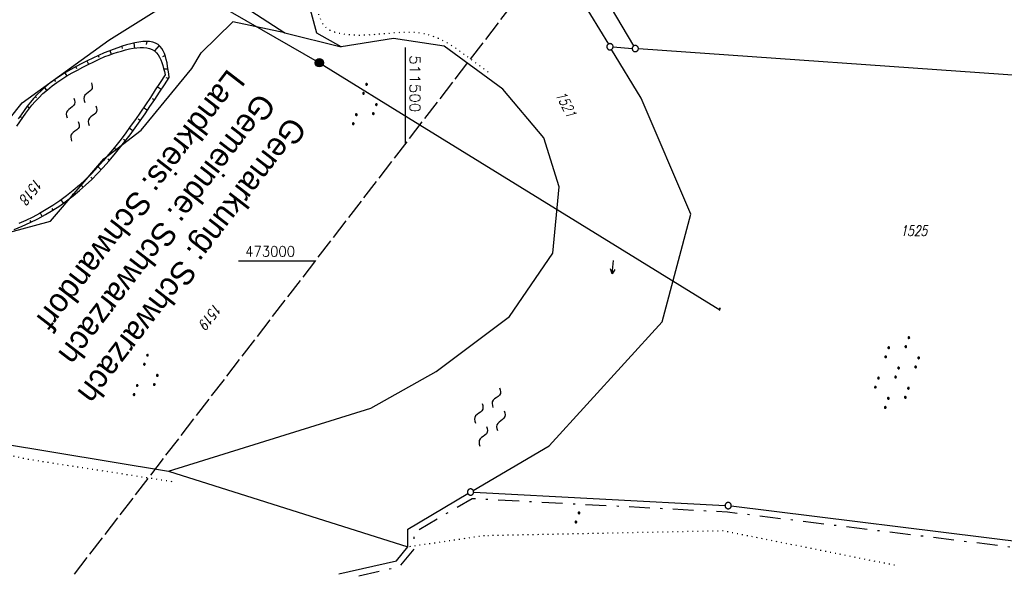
# Model space of a CAD drawing. Extents: x 510526 to 513920, y 467229 to 478797.
# Tile 213 of 256: x 511407 to 511644, y 472926 to 473058. Entities that reach past the tile are written whole.
import ezdxf

# ---------------------------------------------------------------- set-up
doc = ezdxf.new("R2010")
doc.units = 0
doc.header["$LTSCALE"] = 10
doc.header["$MEASUREMENT"] = 0
for name, pattern in [('LT00', [0]), ('LT08', [0.42, 0.2, -0.1, 0.02, -0.1]), ('LT14', [0.6, 0.5, -0.1]), ('PUNKTX2_STR', [0.6, 0.1, -0.5])]:
    doc.linetypes.add(name, pattern=pattern)
doc.layers.get('0').update_dxf_attribs({"linetype": 'LT00'})
for name, color, linetype in [('--WASSER_GRENZE', 180, 'PUNKTX2_STR'), ('--WASSER_NUTZUNG', 180, 'Continuous'), ('DFK_FLUR_NR', 250, 'LT00'), ('DFK_GZPKT', 250, 'LT00'), ('DFK_KATASTER', 250, 'LT00'), ('DFK_NUTZUNG', 250, 'LT00'), ('DFK_NUTZUNGSGRENZE', 70, 'PUNKTX2_STR'), ('DFK_TOPO-SYM', 252, 'LT00'), ('GEMEINDEGRENZE', 3, 'LT08'), ('GRENZNAME', 250, 'Continuous'), ('STROM_FREILTG', 80, 'STROMFREILEITUNG'), ('STROM_TEXT', 80, 'Continuous'), ('V93_BOESCH', 250, 'LT00'), ('V93_BOSCHUNG', 250, 'LT00'), ('V93_RASTER', 250, 'LT00')]:
    doc.layers.add(name, color=color, linetype=linetype)
doc.layers.add('-BLATT_93-RAND', color=7, linetype='LT14', plot=False)
doc.styles.get("Standard").update_dxf_attribs({"font": 'romans.shx'})
doc.styles.add('Strom', font='txt.shx')
doc.styles.add('UNIR-H', font='unir_h.shx', dxfattribs={"width": 0.8})
doc.linetypes.add('STROMFREILEITUNG', pattern='A,12.7,-5.5,["xx",Strom,S=2.5,R=0,X=-2.6,Y=-0.85],-4.35', length=22.55)

# ---------------------------------------------------------------- blocks, each defined once
blk = doc.blocks.new('SYMB7240')
at = {"color": 0, "linetype": 'ByBlock'}
for p, q in [((0, 0), (-0.32, 0)), ((-0.11, 0.055), (0, 0)), ((0, 0), (-0.11, -0.055))]:
    blk.add_line(p, q, dxfattribs=at)
blk = doc.blocks.new('SYMB7112')
at = {"color": 0, "linetype": 'ByBlock'}
for p, q in [((-0.13, 0.012919), (-0.13, -0.012919)), ((-0.125, -0.017105), (-0.125, 0.017105)), ((-0.12, 0.019164), (-0.12, -0.019164)), ((-0.115, -0.019796), (-0.115, 0.019796)), ((-0.11, 0.019164), (-0.11, -0.019164)), ((-0.105, -0.017105), (-0.105, 0.017105)), ((-0.1, 0.012919), (-0.1, -0.012919)), ((-0.095, -0.000126), (-0.095, 0.000146)), ((0.1, 0.012919), (0.1, -0.012919)), ((0.105, -0.017105), (0.105, 0.017105)), ((0.11, 0.019164), (0.11, -0.019164)), ((0.115, -0.019796), (0.115, 0.019796)), ((0.12, 0.019164), (0.12, -0.019164)), ((0.125, -0.017105), (0.125, 0.017105)), ((0.13, 0.012919), (0.13, -0.012919)), ((0.135, -0.000126), (0.135, 0.000146))]:
    blk.add_line(p, q, dxfattribs=at)
for points in [[(-0.095, 0), (-0.096981, 0.008678), (-0.10253, 0.015637), (-0.11055, 0.019499), (-0.11945, 0.019499), (-0.12747, 0.015637), (-0.133019, 0.008678), (-0.135, 0)], [(-0.135, 0), (-0.133019, -0.008678), (-0.12747, -0.015637), (-0.11945, -0.019499), (-0.11055, -0.019499), (-0.10253, -0.015637), (-0.096981, -0.008678), (-0.095, 0)], [(0.135, 0), (0.133019, 0.008678), (0.12747, 0.015637), (0.11945, 0.019499), (0.11055, 0.019499), (0.10253, 0.015637), (0.096981, 0.008678), (0.095, 0)], [(0.095, 0), (0.096981, -0.008678), (0.10253, -0.015637), (0.11055, -0.019499), (0.11945, -0.019499), (0.12747, -0.015637), (0.133019, -0.008678), (0.135, 0)]]:
    blk.add_lwpolyline(points, dxfattribs=at)
blk = doc.blocks.new('SYMB7111')
at = {"color": 0, "linetype": 'ByBlock'}
for p, q in [((-0.13, 0.202919), (-0.13, 0.177081)), ((-0.125, 0.172895), (-0.125, 0.207105)), ((-0.12, 0.209164), (-0.12, 0.170836)), ((-0.115, 0.170204), (-0.115, 0.209796)), ((-0.11, 0.209164), (-0.11, 0.170836)), ((-0.105, 0.172895), (-0.105, 0.207105)), ((-0.1, 0.202919), (-0.1, 0.177081)), ((-0.095, 0.189874), (-0.095, 0.190146)), ((0.1, 0.202919), (0.1, 0.177081)), ((0.105, 0.172895), (0.105, 0.207105)), ((0.11, 0.209164), (0.11, 0.170836)), ((0.115, 0.170204), (0.115, 0.209796)), ((0.12, 0.209164), (0.12, 0.170836)), ((0.125, 0.172895), (0.125, 0.207105)), ((0.13, 0.202919), (0.13, 0.177081)), ((0.135, 0.189874), (0.135, 0.190146)), ((-0.515, -0.177081), (-0.515, -0.202919)), ((-0.51, -0.207105), (-0.51, -0.172895)), ((-0.505, -0.170836), (-0.505, -0.209164)), ((-0.5, -0.209796), (-0.5, -0.170204)), ((-0.495, -0.170836), (-0.495, -0.209164)), ((-0.49, -0.207105), (-0.49, -0.172895)), ((-0.485, -0.177081), (-0.485, -0.202919)), ((-0.48, -0.190126), (-0.48, -0.189854)), ((-0.285, -0.177081), (-0.285, -0.202919)), ((-0.28, -0.207105), (-0.28, -0.172895)), ((-0.275, -0.170836), (-0.275, -0.209164)), ((-0.27, -0.209796), (-0.27, -0.170204)), ((-0.265, -0.170836), (-0.265, -0.209164)), ((-0.26, -0.207105), (-0.26, -0.172895)), ((-0.255, -0.177081), (-0.255, -0.202919)), ((-0.25, -0.190126), (-0.25, -0.189854)), ((0.255, -0.177081), (0.255, -0.202919)), ((0.26, -0.207105), (0.26, -0.172895)), ((0.265, -0.170836), (0.265, -0.209164)), ((0.27, -0.209796), (0.27, -0.170204)), ((0.275, -0.170836), (0.275, -0.209164)), ((0.28, -0.207105), (0.28, -0.172895)), ((0.285, -0.177081), (0.285, -0.202919)), ((0.29, -0.190126), (0.29, -0.189854)), ((0.485, -0.177081), (0.485, -0.202919)), ((0.49, -0.207105), (0.49, -0.172895)), ((0.495, -0.170836), (0.495, -0.209164)), ((0.5, -0.209796), (0.5, -0.170204)), ((0.505, -0.170836), (0.505, -0.209164)), ((0.51, -0.207105), (0.51, -0.172895)), ((0.515, -0.177081), (0.515, -0.202919)), ((0.52, -0.190126), (0.52, -0.189854))]:
    blk.add_line(p, q, dxfattribs=at)
for points in [[(-0.095, 0.19), (-0.096981, 0.198678), (-0.10253, 0.205637), (-0.11055, 0.209499), (-0.11945, 0.209499), (-0.12747, 0.205637), (-0.133019, 0.198678), (-0.135, 0.19), (-0.133019, 0.181322), (-0.12747, 0.174363), (-0.11945, 0.170501), (-0.11055, 0.170501), (-0.10253, 0.174363), (-0.096981, 0.181322), (-0.095, 0.19)], [(0.135, 0.19), (0.133019, 0.198678), (0.12747, 0.205637), (0.11945, 0.209499), (0.11055, 0.209499), (0.10253, 0.205637), (0.096981, 0.198678), (0.095, 0.19), (0.096981, 0.181322), (0.10253, 0.174363), (0.11055, 0.170501), (0.11945, 0.170501), (0.12747, 0.174363), (0.133019, 0.181322), (0.135, 0.19)], [(-0.48, -0.19), (-0.481981, -0.181322), (-0.48753, -0.174363), (-0.49555, -0.170501), (-0.50445, -0.170501), (-0.51247, -0.174363), (-0.518019, -0.181322), (-0.52, -0.19), (-0.518019, -0.198678), (-0.51247, -0.205637), (-0.50445, -0.209499), (-0.49555, -0.209499), (-0.48753, -0.205637), (-0.481981, -0.198678), (-0.48, -0.19)], [(-0.25, -0.19), (-0.251981, -0.181322), (-0.25753, -0.174363), (-0.26555, -0.170501), (-0.27445, -0.170501), (-0.28247, -0.174363), (-0.288019, -0.181322), (-0.29, -0.19), (-0.288019, -0.198678), (-0.28247, -0.205637), (-0.27445, -0.209499), (-0.26555, -0.209499), (-0.25753, -0.205637), (-0.251981, -0.198678), (-0.25, -0.19)], [(0.29, -0.19), (0.288019, -0.181322), (0.28247, -0.174363), (0.27445, -0.170501), (0.26555, -0.170501), (0.25753, -0.174363), (0.251981, -0.181322), (0.25, -0.19), (0.251981, -0.198678), (0.25753, -0.205637), (0.26555, -0.209499), (0.27445, -0.209499), (0.28247, -0.205637), (0.288019, -0.198678), (0.29, -0.19)], [(0.52, -0.19), (0.518019, -0.181322), (0.51247, -0.174363), (0.50445, -0.170501), (0.49555, -0.170501), (0.48753, -0.174363), (0.481981, -0.181322), (0.48, -0.19), (0.481981, -0.198678), (0.48753, -0.205637), (0.49555, -0.209499), (0.50445, -0.209499), (0.51247, -0.205637), (0.518019, -0.198678), (0.52, -0.19)]]:
    blk.add_lwpolyline(points, dxfattribs=at)
blk = doc.blocks.new('SYMB7110')
at = {"color": 0, "linetype": 'ByBlock'}
for p, q in [((-0.515, 0.392919), (-0.515, 0.367081)), ((-0.51, 0.362895), (-0.51, 0.397105)), ((-0.505, 0.399164), (-0.505, 0.360836)), ((-0.5, 0.360204), (-0.5, 0.399796)), ((-0.495, 0.399164), (-0.495, 0.360836)), ((-0.49, 0.362895), (-0.49, 0.397105)), ((-0.485, 0.392919), (-0.485, 0.367081)), ((-0.48, 0.379874), (-0.48, 0.380145)), ((-0.285, 0.392919), (-0.285, 0.367081)), ((-0.28, 0.362895), (-0.28, 0.397105)), ((-0.275, 0.399164), (-0.275, 0.360836)), ((-0.27, 0.360204), (-0.27, 0.399796)), ((-0.265, 0.399164), (-0.265, 0.360836)), ((-0.26, 0.362895), (-0.26, 0.397105)), ((-0.255, 0.392919), (-0.255, 0.367081)), ((-0.25, 0.379874), (-0.25, 0.380146)), ((0.255, 0.392919), (0.255, 0.367081)), ((0.26, 0.362895), (0.26, 0.397105)), ((0.265, 0.399164), (0.265, 0.360836)), ((0.27, 0.360204), (0.27, 0.399796)), ((0.275, 0.399164), (0.275, 0.360836)), ((0.28, 0.362895), (0.28, 0.397105)), ((0.285, 0.392919), (0.285, 0.367081)), ((0.29, 0.379874), (0.29, 0.380145)), ((0.485, 0.392919), (0.485, 0.367081)), ((0.49, 0.362895), (0.49, 0.397105)), ((0.495, 0.399164), (0.495, 0.360836)), ((0.5, 0.360204), (0.5, 0.399796)), ((0.505, 0.399164), (0.505, 0.360836)), ((0.51, 0.362895), (0.51, 0.397105)), ((0.515, 0.392919), (0.515, 0.367081)), ((0.52, 0.379874), (0.52, 0.380146)), ((-0.9, 0.012919), (-0.9, -0.012919)), ((-0.895, -0.017106), (-0.895, 0.017105)), ((-0.89, 0.019164), (-0.89, -0.019164)), ((-0.885, -0.019797), (-0.885, 0.019796)), ((-0.88, 0.019164), (-0.88, -0.019164)), ((-0.875, -0.017106), (-0.875, 0.017105)), ((-0.87, 0.012919), (-0.87, -0.012919)), ((-0.865, -0.000126), (-0.865, 0.000145)), ((-0.67, 0.012919), (-0.67, -0.012919)), ((-0.665, -0.017106), (-0.665, 0.017105)), ((-0.66, 0.019164), (-0.66, -0.019164)), ((-0.655, -0.019797), (-0.655, 0.019796)), ((-0.65, 0.019164), (-0.65, -0.019164)), ((-0.645, -0.017106), (-0.645, 0.017105)), ((-0.64, 0.012919), (-0.64, -0.012919)), ((-0.635, -0.000126), (-0.635, 0.000145)), ((-0.13, 0.012919), (-0.13, -0.012919)), ((-0.125, -0.017105), (-0.125, 0.017105)), ((-0.12, 0.019164), (-0.12, -0.019164)), ((-0.115, -0.019796), (-0.115, 0.019796)), ((-0.11, 0.019164), (-0.11, -0.019164)), ((-0.105, -0.017105), (-0.105, 0.017105)), ((-0.1, 0.012919), (-0.1, -0.012919)), ((-0.095, -0.000126), (-0.095, 0.000146)), ((0.1, 0.012919), (0.1, -0.012919)), ((0.105, -0.017105), (0.105, 0.017105)), ((0.11, 0.019164), (0.11, -0.019164)), ((0.115, -0.019796), (0.115, 0.019796)), ((0.12, 0.019164), (0.12, -0.019164)), ((0.125, -0.017105), (0.125, 0.017105)), ((0.13, 0.012919), (0.13, -0.012919)), ((0.135, -0.000126), (0.135, 0.000146)), ((0.64, 0.012919), (0.64, -0.012919)), ((0.645, -0.017105), (0.645, 0.017105)), ((0.65, 0.019164), (0.65, -0.019164)), ((0.655, -0.019796), (0.655, 0.019796)), ((0.66, 0.019164), (0.66, -0.019164)), ((0.665, -0.017105), (0.665, 0.017105)), ((0.67, 0.012919), (0.67, -0.012919)), ((0.675, -0.000126), (0.675, 0.000146)), ((0.87, 0.012919), (0.87, -0.012919)), ((0.875, -0.017105), (0.875, 0.017105)), ((0.88, 0.019164), (0.88, -0.019164)), ((0.885, -0.019796), (0.885, 0.019796)), ((0.89, 0.019164), (0.89, -0.019164)), ((0.895, -0.017105), (0.895, 0.017105)), ((0.9, 0.012919), (0.9, -0.012919)), ((0.905, -0.000126), (0.905, 0.000146)), ((-0.515, -0.367081), (-0.515, -0.392919)), ((-0.51, -0.397105), (-0.51, -0.362895)), ((-0.505, -0.360836), (-0.505, -0.399164)), ((-0.5, -0.399796), (-0.5, -0.360204)), ((-0.495, -0.360836), (-0.495, -0.399164)), ((-0.49, -0.397106), (-0.49, -0.362895)), ((-0.485, -0.367081), (-0.485, -0.392919)), ((-0.48, -0.380126), (-0.48, -0.379855)), ((-0.285, -0.367081), (-0.285, -0.392919)), ((-0.28, -0.397105), (-0.28, -0.362895)), ((-0.275, -0.360836), (-0.275, -0.399164)), ((-0.27, -0.399796), (-0.27, -0.360204)), ((-0.265, -0.360836), (-0.265, -0.399164)), ((-0.26, -0.397105), (-0.26, -0.362895)), ((-0.255, -0.367081), (-0.255, -0.392919)), ((-0.25, -0.380126), (-0.25, -0.379855)), ((0.255, -0.367081), (0.255, -0.392919)), ((0.26, -0.397105), (0.26, -0.362895)), ((0.265, -0.360836), (0.265, -0.399164)), ((0.27, -0.399796), (0.27, -0.360204)), ((0.275, -0.360836), (0.275, -0.399164)), ((0.28, -0.397105), (0.28, -0.362895)), ((0.285, -0.367081), (0.285, -0.392919)), ((0.29, -0.380126), (0.29, -0.379855)), ((0.485, -0.367081), (0.485, -0.392919)), ((0.49, -0.397105), (0.49, -0.362895)), ((0.495, -0.360836), (0.495, -0.399164)), ((0.5, -0.399796), (0.5, -0.360204)), ((0.505, -0.360836), (0.505, -0.399164)), ((0.51, -0.397105), (0.51, -0.362895)), ((0.515, -0.367081), (0.515, -0.392919)), ((0.52, -0.380126), (0.52, -0.379855))]:
    blk.add_line(p, q, dxfattribs=at)
for points in [[(-0.48, 0.38), (-0.481981, 0.388678), (-0.48753, 0.395637), (-0.49555, 0.399499), (-0.50445, 0.399499), (-0.51247, 0.395637), (-0.518019, 0.388678), (-0.52, 0.38), (-0.518019, 0.371322), (-0.51247, 0.364363), (-0.50445, 0.360501), (-0.49555, 0.360501), (-0.48753, 0.364363), (-0.481981, 0.371322), (-0.48, 0.38)], [(-0.25, 0.38), (-0.251981, 0.388678), (-0.25753, 0.395637), (-0.26555, 0.399499), (-0.27445, 0.399499), (-0.28247, 0.395637), (-0.288019, 0.388678), (-0.29, 0.38), (-0.288019, 0.371322), (-0.28247, 0.364363), (-0.27445, 0.360501), (-0.26555, 0.360501), (-0.25753, 0.364363), (-0.251981, 0.371322), (-0.25, 0.38)], [(0.29, 0.38), (0.288019, 0.388678), (0.28247, 0.395637), (0.27445, 0.399499), (0.26555, 0.399499), (0.25753, 0.395637), (0.251981, 0.388678), (0.25, 0.38), (0.251981, 0.371322), (0.25753, 0.364363), (0.26555, 0.360501), (0.27445, 0.360501), (0.28247, 0.364363), (0.288019, 0.371322), (0.29, 0.38)], [(0.52, 0.38), (0.518019, 0.388678), (0.51247, 0.395637), (0.50445, 0.399499), (0.495549, 0.399499), (0.48753, 0.395637), (0.481981, 0.388678), (0.48, 0.38), (0.481981, 0.371322), (0.48753, 0.364363), (0.495549, 0.360501), (0.50445, 0.360501), (0.51247, 0.364363), (0.518019, 0.371322), (0.52, 0.38)], [(-0.865, 0), (-0.866981, 0.008678), (-0.87253, 0.015637), (-0.88055, 0.019498), (-0.88945, 0.019498), (-0.89747, 0.015637), (-0.903019, 0.008678), (-0.905, 0)], [(-0.905, 0), (-0.903019, -0.008678), (-0.89747, -0.015637), (-0.88945, -0.019499), (-0.88055, -0.019499), (-0.87253, -0.015637), (-0.866981, -0.008678), (-0.865, 0)], [(-0.635, 0), (-0.636981, 0.008678), (-0.64253, 0.015637), (-0.65055, 0.019498), (-0.65945, 0.019498), (-0.66747, 0.015637), (-0.673019, 0.008678), (-0.675, 0)], [(-0.675, 0), (-0.673019, -0.008678), (-0.66747, -0.015637), (-0.65945, -0.019499), (-0.65055, -0.019499), (-0.64253, -0.015637), (-0.636981, -0.008678), (-0.635, 0)], [(-0.095, 0), (-0.096981, 0.008678), (-0.10253, 0.015637), (-0.11055, 0.019499), (-0.11945, 0.019499), (-0.12747, 0.015637), (-0.133019, 0.008678), (-0.135, 0)], [(-0.135, 0), (-0.133019, -0.008678), (-0.12747, -0.015637), (-0.11945, -0.019499), (-0.11055, -0.019499), (-0.10253, -0.015637), (-0.096981, -0.008678), (-0.095, 0)], [(0.135, 0), (0.133019, 0.008678), (0.12747, 0.015637), (0.11945, 0.019499), (0.11055, 0.019499), (0.10253, 0.015637), (0.096981, 0.008678), (0.095, 0)], [(0.095, 0), (0.096981, -0.008678), (0.10253, -0.015637), (0.11055, -0.019499), (0.11945, -0.019499), (0.12747, -0.015637), (0.133019, -0.008678), (0.135, 0)], [(0.675, 0), (0.673019, 0.008678), (0.66747, 0.015637), (0.65945, 0.019499), (0.65055, 0.019499), (0.64253, 0.015637), (0.636981, 0.008678), (0.635, 0)], [(0.635, 0), (0.636981, -0.008678), (0.64253, -0.015637), (0.65055, -0.019499), (0.65945, -0.019499), (0.66747, -0.015637), (0.673019, -0.008678), (0.675, 0)], [(0.905, 0), (0.903019, 0.008678), (0.89747, 0.015637), (0.88945, 0.019499), (0.88055, 0.019499), (0.87253, 0.015637), (0.866981, 0.008678), (0.865, 0)], [(0.865, 0), (0.866981, -0.008678), (0.87253, -0.015637), (0.88055, -0.019499), (0.88945, -0.019499), (0.89747, -0.015637), (0.903019, -0.008678), (0.905, 0)], [(-0.48, -0.38), (-0.481981, -0.371322), (-0.48753, -0.364363), (-0.49555, -0.360501), (-0.50445, -0.360501), (-0.51247, -0.364363), (-0.518019, -0.371322), (-0.52, -0.38), (-0.518019, -0.388678), (-0.51247, -0.395637), (-0.50445, -0.399499), (-0.49555, -0.399499), (-0.48753, -0.395637), (-0.481981, -0.388678), (-0.48, -0.38)], [(-0.25, -0.38), (-0.251981, -0.371322), (-0.25753, -0.364363), (-0.26555, -0.360501), (-0.27445, -0.360501), (-0.28247, -0.364363), (-0.288019, -0.371322), (-0.29, -0.38), (-0.288019, -0.388678), (-0.28247, -0.395637), (-0.27445, -0.399499), (-0.26555, -0.399499), (-0.25753, -0.395637), (-0.251981, -0.388678), (-0.25, -0.38)], [(0.29, -0.38), (0.288019, -0.371322), (0.28247, -0.364363), (0.27445, -0.360501), (0.26555, -0.360501), (0.25753, -0.364363), (0.251981, -0.371322), (0.25, -0.38), (0.251981, -0.388678), (0.25753, -0.395637), (0.26555, -0.399499), (0.27445, -0.399499), (0.28247, -0.395637), (0.288019, -0.388678), (0.29, -0.38)], [(0.52, -0.38), (0.518019, -0.371322), (0.51247, -0.364363), (0.50445, -0.360501), (0.495549, -0.360501), (0.48753, -0.364363), (0.481981, -0.371322), (0.48, -0.38), (0.481981, -0.388678), (0.48753, -0.395637), (0.495549, -0.399499), (0.50445, -0.399499), (0.51247, -0.395637), (0.518019, -0.388678), (0.52, -0.38)]]:
    blk.add_lwpolyline(points, dxfattribs=at)
blk = doc.blocks.new('SYMB7309')
at = {"color": 0, "linetype": 'ByBlock'}
for p, q in [((1.558, 3.279999), (-1.558, 3.28)), ((0, 0.5002), (0, 3.28))]:
    blk.add_line(p, q, dxfattribs=at)
for points in [[(-0.984, 3.526), (-1.558, 3.28), (-0.984, 3.034)], [(-0.031408, 0.499213), (-0.093728, 0.49134), (-0.15457, 0.475719), (-0.212975, 0.452595), (-0.268021, 0.422333), (-0.31884, 0.385411), (-0.36463, 0.342411), (-0.40467, 0.29401), (-0.438329, 0.240973), (-0.465074, 0.184136), (-0.484486, 0.124395), (-0.496256, 0.062692), (-0.5002, 0)], [(-0.5002, 0), (-0.496256, -0.062692), (-0.484486, -0.124395), (-0.465074, -0.184136), (-0.438329, -0.240973), (-0.404671, -0.29401), (-0.36463, -0.342411), (-0.31884, -0.385411), (-0.268021, -0.422333), (-0.212975, -0.452595), (-0.15457, -0.475719), (-0.093728, -0.49134), (-0.031408, -0.499213), (0.031408, -0.499213), (0.093728, -0.49134), (0.15457, -0.475719), (0.212975, -0.452595), (0.268021, -0.422333), (0.31884, -0.385411), (0.36463, -0.342411), (0.404671, -0.29401), (0.438329, -0.240973), (0.465075, -0.184136), (0.484486, -0.124395), (0.496256, -0.062692), (0.500201, 0)], [(0.5002, 0), (0.496256, 0.062692), (0.484485, 0.124395), (0.465074, 0.184136), (0.438329, 0.240973), (0.40467, 0.29401), (0.36463, 0.34241), (0.31884, 0.385411), (0.268021, 0.422333), (0.212975, 0.452595), (0.15457, 0.475719), (0.093728, 0.49134), (0.031408, 0.499213), (-0.031408, 0.499213)], [(0.984, 3.526), (1.558, 3.279999), (0.984, 3.034)]]:
    blk.add_lwpolyline(points, dxfattribs=at)
blk = doc.blocks.new('SYMB7010')
at = {"color": 0, "linetype": 'ByBlock'}
for points in [[(-0.031408, 0.499213), (-0.093728, 0.49134), (-0.15457, 0.475719), (-0.212975, 0.452595), (-0.268021, 0.422333), (-0.31884, 0.385411), (-0.36463, 0.342411), (-0.40467, 0.29401), (-0.438329, 0.240973), (-0.465074, 0.184136), (-0.484486, 0.124395), (-0.496256, 0.062692), (-0.5002, 0)], [(-0.5002, 0), (-0.496256, -0.062692), (-0.484486, -0.124395), (-0.465075, -0.184136), (-0.438329, -0.240973), (-0.404671, -0.29401), (-0.36463, -0.342411), (-0.31884, -0.385411), (-0.268021, -0.422333), (-0.212975, -0.452595), (-0.154571, -0.475719), (-0.093728, -0.49134), (-0.031408, -0.499213), (0.031408, -0.499213)], [(0.5002, 0), (0.496256, 0.062692), (0.484485, 0.124395), (0.465074, 0.184136), (0.438329, 0.240973), (0.40467, 0.29401), (0.36463, 0.342411), (0.31884, 0.385411), (0.268021, 0.422333), (0.212975, 0.452595), (0.15457, 0.475719), (0.093728, 0.49134), (0.031408, 0.499213), (-0.031408, 0.499213)], [(0.031408, -0.499213), (0.093728, -0.491341), (0.15457, -0.475719), (0.212975, -0.452595), (0.268021, -0.422333), (0.31884, -0.385411), (0.36463, -0.342411), (0.404671, -0.294011), (0.438329, -0.240974), (0.465075, -0.184136), (0.484486, -0.124395), (0.496256, -0.062692), (0.500201, 0)]]:
    blk.add_lwpolyline(points, dxfattribs=at)
blk = doc.blocks.new('SYMB7250')
at = {"color": 0, "linetype": 'ByBlock'}
for points in [[(-0.25, 0.28), (-0.208333, 0.308889), (-0.166667, 0.331111), (-0.125, 0.34), (-0.083333, 0.331111), (-0.041667, 0.308889), (0, 0.28)], [(0, 0.28), (0.041667, 0.251111), (0.083333, 0.228889), (0.125, 0.22), (0.166667, 0.228889), (0.208333, 0.251111), (0.25, 0.28)], [(-0.74, 0), (-0.698333, 0.028889), (-0.656667, 0.051111), (-0.615, 0.06), (-0.573333, 0.051111), (-0.531667, 0.028889), (-0.49, 0)], [(-0.49, 0), (-0.448333, -0.028889), (-0.406667, -0.051111), (-0.365, -0.06), (-0.323333, -0.051111), (-0.281667, -0.028889), (-0.24, 0)], [(0.24, 0), (0.281667, 0.028889), (0.323333, 0.051111), (0.365, 0.06), (0.406667, 0.051111), (0.448333, 0.028889), (0.49, 0)], [(0.49, 0), (0.531667, -0.028889), (0.573333, -0.051111), (0.615, -0.06), (0.656667, -0.051111), (0.698333, -0.028889), (0.74, 0)], [(-0.25, -0.28), (-0.208333, -0.251111), (-0.166667, -0.228889), (-0.125, -0.22), (-0.083333, -0.228889), (-0.041667, -0.251111), (0, -0.28)], [(0, -0.28), (0.041667, -0.308889), (0.083333, -0.331111), (0.125, -0.34), (0.166667, -0.331111), (0.208333, -0.308889), (0.25, -0.28)]]:
    blk.add_lwpolyline(points, dxfattribs=at)

msp = doc.modelspace()

# ---------------------------------------------------------------- hatches: boundary and pattern name
at = {"layer": 'STROM_TEXT'}
h = msp.add_hatch(color=256, dxfattribs=at)
edge = h.paths.add_edge_path()
edge.add_arc((511479.27, 473047.55), 1, 0, 360)

# ---------------------------------------------------------------- linework, layer by layer
at = {"layer": '--WASSER_GRENZE', "ltscale": 0.2, "flags": 128}
for points in [[(511519.86, 473045.33), (511511.91, 473051.14), (511509.8, 473052.45), (511507.88, 473053.41), (511506.11, 473054.08), (511504.48, 473054.51), (511502.95, 473054.74), (511501.49, 473054.84), (511500.08, 473054.84), (511498.7, 473054.8), (511497.34, 473054.72), (511496.01, 473054.62), (511494.71, 473054.51), (511493.45, 473054.39), (511492.23, 473054.29), (511491.05, 473054.2), (511489.93, 473054.15), (511488.85, 473054.13), (511487.83, 473054.15), (511486.86, 473054.2), (511485.96, 473054.28), (511485.11, 473054.4), (511484.33, 473054.53), (511483.61, 473054.69), (511482.95, 473054.87), (511482.37, 473055.07), (511481.84, 473055.3), (511481.37, 473055.57), (511480.94, 473055.91), (511480.54, 473056.32), (511480.18, 473056.81), (511479.84, 473057.41), (511479.51, 473058.13), (511479.19, 473058.97), (511478.88, 473059.93), (511478.59, 473060.98), (511478.33, 473062.12), (511478.12, 473063.31), (511477.95, 473064.54), (511477.83, 473065.8), (511477.78, 473067.06), (511477.8, 473068.32), (511477.87, 473069.55), (511477.98, 473070.73), (511478.09, 473071.86), (511478.2, 473072.92), (511478.28, 473073.89), (511478.31, 473074.75), (511478.27, 473075.5), (511478.14, 473076.12), (511477.92, 473076.63), (511477.61, 473077.06), (511477.21, 473077.42), (511476.71, 473077.75), (511476.12, 473078.08), (511475.43, 473078.41), (511474.64, 473078.79), (511473.75, 473079.22), (511472.78, 473079.69), (511471.74, 473080.17), (511470.66, 473080.62), (511469.54, 473081.03), (511468.4, 473081.35), (511467.27, 473081.57), (511466.16, 473081.65), (511465.07, 473081.58), (511464.01, 473081.37), (511462.96, 473081.07), (511461.91, 473080.7), (511460.84, 473080.31), (511459.74, 473079.92), (511458.6, 473079.58), (511457.4, 473079.3), (511456.14, 473079.13), (511454.84, 473079.07), (511453.5, 473079.09), (511452.16, 473079.2), (511450.82, 473079.38), (511449.51, 473079.63), (511448.25, 473079.94), (511447.05, 473080.3), (511445.94, 473080.71), (511444.92, 473081.15), (511444, 473081.64), (511443.18, 473082.16), (511442.48, 473082.71), (511441.9, 473083.3), (511441.45, 473083.91), (511441.14, 473084.55), (511440.96, 473085.22), (511440.91, 473085.9), (511440.97, 473086.6), (511441.11, 473087.31), (511441.33, 473088.02), (511441.59, 473088.73), (511441.89, 473089.44), (511442.2, 473090.14), (511442.51, 473090.82), (511442.82, 473091.48), (511443.14, 473092.11), (511443.45, 473092.73), (511443.77, 473093.31), (511444.1, 473093.86), (511444.14, 473093.93)], [(511376.41, 472959.6), (511409.1, 472952.39), (511443.79, 472947.02)]]:
    msp.add_lwpolyline(points, dxfattribs=at)
at = {"layer": '-BLATT_93-RAND'}
msp.add_lwpolyline([(511358.83, 473315.34), (510907.64, 472728.79), (511135.12, 472553.81), (511586.31, 473140.35), (511358.83, 473315.34)], dxfattribs=at)
at = {"layer": 'DFK_KATASTER'}
for p, q in [((511478.64, 473054.65), (511475.35, 473066.94)), ((511554.8, 473051.62), (511546.27, 473066.05)), ((511458.73, 473062.72), (511470.99, 473054.78)), ((511542.29, 473062.66), (511548.71, 473052.04)), ((511428.66, 473052.95), (511440.2, 473060.18)), ((511450.9, 473049.97), (511458.44, 473057.39)), ((511470.99, 473054.78), (511458.44, 473057.39)), ((511470.99, 473054.78), (511484.54, 473051.4)), ((511484.54, 473051.4), (511478.64, 473054.65)), ((511407.84, 473037.9), (511428.66, 473052.95)), ((511497.06, 473053.41), (511484.54, 473051.4)), ((511509.29, 473051.51), (511497.06, 473053.41)), ((511448.59, 473046.16), (511450.9, 473049.97)), ((511523.35, 473041.19), (511509.29, 473051.51)), ((511556.6, 473039.03), (511549.49, 473050.76)), ((511549.85, 473051.35), (511554.43, 473051.02)), ((511700.92, 473040.69), (511555.93, 473050.92)), ((511436.49, 473031.38), (511448.59, 473046.16)), ((511533.2, 473029.51), (511523.35, 473041.19)), ((511394.41, 473021.14), (511407.84, 473037.9)), ((511568.5, 473011.18), (511556.6, 473039.03)), ((511427.5, 473024.48), (511436.49, 473031.38)), ((511536.91, 473017.77), (511533.2, 473029.51)), ((511414.7, 473009.54), (511427.5, 473024.48)), ((511535.41, 473001.81), (511536.91, 473017.77)), ((511374.37, 472998.68), (511414.7, 473009.54)), ((511561.61, 472985.31), (511568.5, 473011.18)), ((511524.96, 472986.64), (511535.41, 473001.81)), ((511507.35, 472973.41), (511524.96, 472986.64)), ((511534.47, 472955.53), (511561.61, 472985.31)), ((511491.65, 472964.63), (511507.35, 472973.41)), ((511338.65, 472966.81), (511443.02, 472949.45)), ((511443.02, 472949.45), (511491.65, 472964.63)), ((511516.25, 472944.84), (511534.47, 472955.53)), ((511443.02, 472949.45), (511500.56, 472931.26)), ((511500.49, 472935.58), (511514.95, 472944.08)), ((511516.35, 472944.42), (511576.76, 472941.24)), ((511578.25, 472941.11), (511691.52, 472927.12)), ((511500.56, 472931.26), (511500.49, 472935.58)), ((511497.81, 472927.95), (511500.56, 472931.26)), ((511483.92, 472924.79), (511497.81, 472927.95))]:
    msp.add_line(p, q, dxfattribs=at)
at = {"layer": 'DFK_NUTZUNGSGRENZE', "ltscale": 0.2}
for p, q in [((511518.94, 472933.96), (511500.56, 472931.26)), ((511576.3, 472935.12), (511518.94, 472933.96)), ((511617.49, 472926.87), (511576.3, 472935.12))]:
    msp.add_line(p, q, dxfattribs=at)
at = {"layer": 'GEMEINDEGRENZE', "ltscale": 2.5, "flags": 128}
msp.add_lwpolyline([(510968.13, 472866.25), (511146.16, 472892.58), (511195.26, 472899.6), (511201.67, 472900.51), (511223.68, 472902.03), (511269.48, 472908.97), (511289.9, 472910.51), (511314.46, 472912.24), (511337.44, 472915.73), (511366.74, 472919.53), (511385.9, 472920.01), (511396.54, 472920.5), (511404.3, 472920.82), (511416.88, 472919.24), (511439.58, 472918.51), (511454.17, 472918.53), (511469.46, 472920.19), (511484.24, 472923.32), (511498.64, 472926.6), (511502.07, 472930.73), (511502, 472934.73), (511515.97, 472942.94), (511577.38, 472939.7), (511692.08, 472925.54)], dxfattribs=at)
at = {"layer": 'STROM_FREILTG', "ltscale": 0.1}
msp.add_lwpolyline([(511257.5, 473183.61), (511277.43, 473171.85), (511405.82, 473089.82), (511479.27, 473047.55), (511503.45, 473032.63)], dxfattribs=at)
at = {"layer": 'STROM_FREILTG', "ltscale": 0.1, "flags": 128}
msp.add_lwpolyline([(511503.45, 473032.63), (511575.48, 472988.19)], dxfattribs=at)
at = {"layer": 'STROM_TEXT'}
msp.add_circle((511479.27, 473047.55), 1, dxfattribs=at)
at = {"layer": 'V93_BOESCH'}
for points in [[(511405.96, 473007.5), (511407.88, 473008.31), (511409.77, 473009.17), (511411.62, 473010.09), (511413.43, 473011.08), (511415.19, 473012.12), (511416.91, 473013.23), (511418.53, 473014.37), (511420.1, 473015.58), (511421.63, 473016.84), (511423.11, 473018.15), (511424.56, 473019.52), (511425.96, 473020.94), (511427.34, 473022.4), (511428.68, 473023.9), (511429.99, 473025.44), (511431.28, 473027.02), (511432.54, 473028.63), (511433.78, 473030.26), (511434.99, 473031.92), (511436.19, 473033.61), (511437.38, 473035.31), (511438.55, 473037.03), (511439.72, 473038.77), (511440.87, 473040.51), (511442.03, 473042.26), (511443.17, 473044.01), (511443.06, 473044.91), (511442.94, 473045.79), (511442.81, 473046.66), (511442.66, 473047.5), (511442.48, 473048.3), (511442.28, 473049.06), (511442.04, 473049.76), (511441.76, 473050.4), (511441.42, 473050.97), (511441.04, 473051.46), (511440.51, 473051.92), (511439.91, 473052.26), (511439.23, 473052.49), (511438.49, 473052.63), (511437.69, 473052.68), (511436.83, 473052.64), (511435.92, 473052.53), (511434.97, 473052.35), (511433.98, 473052.12), (511432.96, 473051.84), (511431.91, 473051.51), (511430.84, 473051.16), (511429.75, 473050.77), (511428.65, 473050.37), (511427.54, 473049.97), (511426.18, 473049.33), (511424.83, 473048.68), (511423.49, 473048.03), (511422.16, 473047.36), (511420.84, 473046.67), (511419.55, 473045.96), (511418.28, 473045.22), (511417.04, 473044.44), (511415.84, 473043.63), (511414.68, 473042.78), (511413.55, 473041.88), (511412.48, 473040.92), (511411.45, 473039.91), (511410.62, 473039.01), (511409.83, 473038.07), (511409.07, 473037.1), (511408.33, 473036.1), (511407.61, 473035.08), (511406.91, 473034.05)], [(511406.59, 473032.36), (511407.29, 473033.39), (511407.99, 473034.4), (511408.72, 473035.41), (511409.46, 473036.39), (511410.22, 473037.35), (511411.01, 473038.27), (511411.84, 473039.16), (511412.86, 473040.15), (511413.92, 473041.09), (511415.04, 473041.98), (511416.19, 473042.82), (511417.38, 473043.61), (511418.6, 473044.38), (511419.85, 473045.11), (511421.13, 473045.81), (511422.42, 473046.49), (511423.74, 473047.15), (511425.06, 473047.79), (511426.39, 473048.43), (511427.73, 473049.07), (511428.74, 473049.41), (511429.75, 473049.74), (511430.74, 473050.06), (511431.72, 473050.36), (511432.69, 473050.63), (511433.62, 473050.86), (511434.53, 473051.04), (511435.41, 473051.17), (511436.24, 473051.24), (511437.03, 473051.24), (511437.78, 473051.16), (511438.47, 473051), (511439.1, 473050.75), (511439.67, 473050.39), (511440.17, 473049.93), (511440.54, 473049.46), (511440.86, 473048.9), (511441.14, 473048.29), (511441.39, 473047.63), (511441.62, 473046.92), (511441.82, 473046.18), (511442.02, 473045.42), (511442.2, 473044.65), (511441.03, 473042.85), (511439.85, 473041.05), (511438.67, 473039.25), (511437.48, 473037.47), (511436.28, 473035.7), (511435.07, 473033.95), (511433.84, 473032.21), (511432.59, 473030.51), (511431.32, 473028.83), (511430.03, 473027.18), (511428.71, 473025.57), (511427.36, 473024), (511425.98, 473022.47), (511424.57, 473020.99), (511423.12, 473019.56), (511421.63, 473018.17), (511420.1, 473016.85), (511418.52, 473015.59), (511416.89, 473014.38), (511415.22, 473013.25), (511413.66, 473012.28), (511412.05, 473011.37), (511410.41, 473010.51), (511408.74, 473009.7), (511407.03, 473008.94)]]:
    msp.add_lwpolyline(points, dxfattribs=at)
at = {"layer": 'V93_BOSCHUNG'}
for p, q in [((511434.73, 473052.3), (511434.86, 473051.09)), ((511437.82, 473052.68), (511437.66, 473051.94)), ((511440.74, 473051.74), (511439.64, 473050.41)), ((511426.12, 473049.3), (511426.3, 473048.89)), ((511428.9, 473050.47), (511429.24, 473049.58)), ((511431.78, 473051.47), (511431.92, 473050.96)), ((511423.4, 473047.98), (511423.8, 473047.18)), ((511442.22, 473049.26), (511441.61, 473048.94)), ((511418.1, 473045.1), (511418.56, 473044.35)), ((511420.72, 473046.6), (511420.94, 473046.21)), ((511442.91, 473046.03), (511441.86, 473046.05)), ((511415.57, 473043.44), (511415.83, 473043.09)), ((511443.02, 473043.77), (511442.44, 473043.95)), ((511413.19, 473041.57), (511413.74, 473040.94)), ((511441.28, 473041.12), (511440.31, 473041.75)), ((511411.02, 473039.45), (511411.31, 473039.19)), ((511439.62, 473038.62), (511439.14, 473038.93)), ((511409.09, 473037.12), (511409.67, 473036.67)), ((511437.94, 473036.12), (511437, 473036.76)), ((511407.33, 473034.67), (511407.62, 473034.47)), ((511436.22, 473033.65), (511435.77, 473033.97)), ((511434.47, 473031.21), (511433.58, 473031.86)), ((511432.67, 473028.79), (511432.23, 473029.12)), ((511430.8, 473026.43), (511429.97, 473027.11)), ((511428.86, 473024.11), (511428.46, 473024.46)), ((511426.85, 473021.87), (511426.08, 473022.58)), ((511424.74, 473019.7), (511424.38, 473020.07)), ((511422.54, 473017.64), (511421.87, 473018.39)), ((511417.82, 473013.86), (511417.26, 473014.65)), ((511420.23, 473015.68), (511419.92, 473016.07)), ((511412.69, 473010.66), (511412.24, 473011.47)), ((511415.3, 473012.19), (511415.05, 473012.59)), ((511410, 473009.28), (511409.8, 473009.7))]:
    msp.add_line(p, q, dxfattribs=at)
at = {"layer": 'V93_RASTER'}
for p, q in [((511500, 473028.15), (511500, 473051.2)), ((511459.85, 473000), (511478.35, 473000))]:
    msp.add_line(p, q, dxfattribs=at)

# ---------------------------------------------------------------- block references
at = {"layer": '--WASSER_NUTZUNG', "yscale": 10.00000000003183, "zscale": 10, "rotation": 251.2882999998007}
for p, xscale in [((511422.12, 473035.76), 9.999999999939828), ((511520.22, 472962.47), 9.999999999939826)]:
    msp.add_blockref('SYMB7250', p, dxfattribs=dict(at, xscale=xscale))
at = {"layer": 'DFK_GZPKT', "xscale": 1.499999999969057, "yscale": 1.5, "zscale": 1.5, "rotation": 251.2881100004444}
for p in [(511549.1, 473051.4), (511555.18, 473050.97), (511515.6, 472944.46), (511577.51, 472941.2)]:
    msp.add_blockref('SYMB7010', p, dxfattribs=at)
at = {"layer": 'DFK_NUTZUNG', "xscale": 10, "yscale": 10, "zscale": 10}
for name, p, rotation in [('SYMB7111', (511490.81, 473037.04), 251.28826), ('SYMB7240', (511549.64, 472996.9), 263.88421), ('SYMB7110', (511618.08, 472973.16), 251.28826), ('SYMB7111', (511438.16, 472971.99), 251.28826), ('SYMB7112', (511541.28, 472938.36), 251.28826)]:
    msp.add_blockref(name, p, dxfattribs=dict(at, rotation=rotation))
at = {"layer": 'DFK_TOPO-SYM', "xscale": 0.1, "yscale": 0.1, "zscale": 0.1, "rotation": 359.99968}
msp.add_blockref('SYMB7309', (511575.48, 472988.19), dxfattribs=at)

# ---------------------------------------------------------------- texts
at = {"layer": 'DFK_FLUR_NR', "oblique": 13.754, "width": 0.75}
for s, rotation, p in [('1521', -63.2097, (511535.97, 473039.94)), ('1518', 232.4313, (511411.05, 473020.08)), ('1525', -0.0003, (511618.88, 473005.96)), ('1519', 232.4313, (511454.12, 472990.03))]:
    msp.add_text(s, height=2.5, rotation=rotation, dxfattribs=at).set_placement(p)
at = {"layer": 'GRENZNAME', "insert": (511476.57, 473031.57), "char_height": 5.6, "width": 93.2904, "attachment_point": 1, "rotation": 232.4313, "style": 'UNIR-H'}
msp.add_mtext('{\\W1;Gemarkung: Schwarzach\\PGemeinde: Schwarzach\\PLandkreis: Schwandorf}', dxfattribs=at)
at = {"layer": 'V93_RASTER'}
for s, rotation, width, p in [(' 511500', 270.002, 1.067, (511501, 473051.2)), (' 473000', 0.002, 0.931, (511459.85, 473001))]:
    msp.add_text(s, height=2.5, rotation=rotation, dxfattribs=dict(at, width=width)).set_placement(p)

doc.saveas('drawing.dxf')
